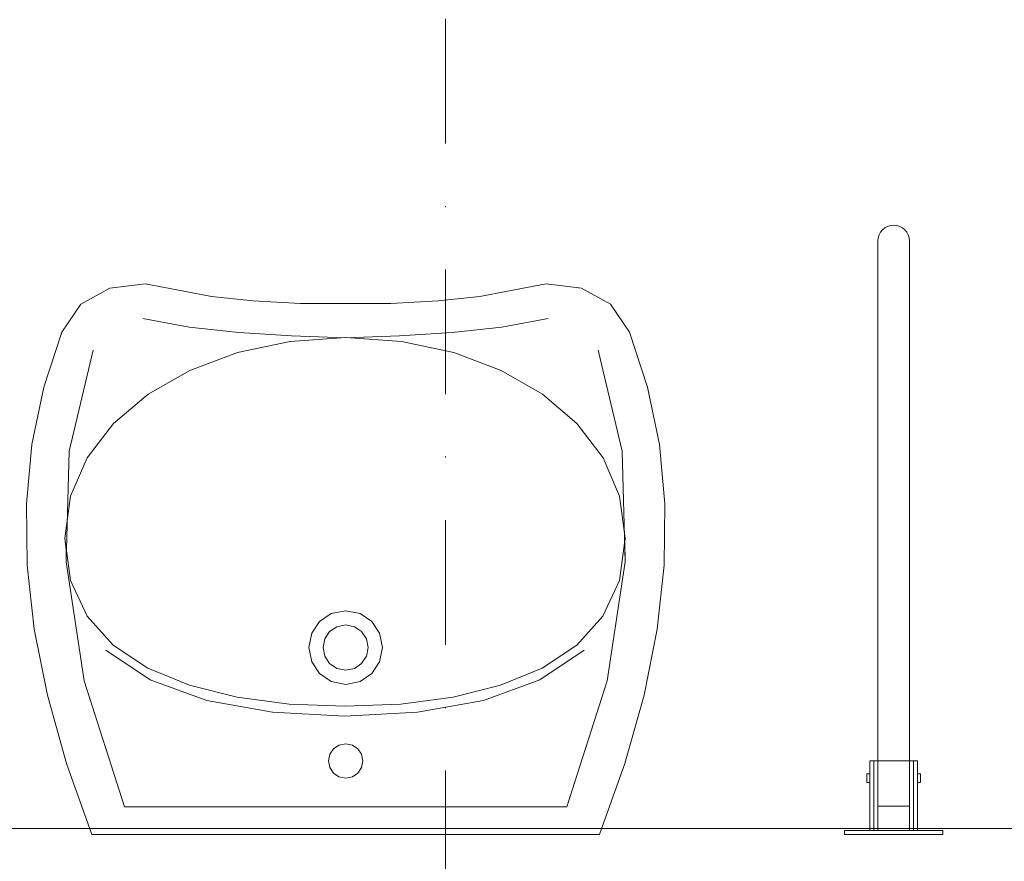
# Model space of a CAD drawing. Header units: centimetres. Extents: x -122 to 72759, y 3298 to 43172.
# Tile 67 of 243: x 36361 to 36461, y 10862 to 10947. Entities that reach past the tile are written whole.
import ezdxf

# ---------------------------------------------------------------- set-up
doc = ezdxf.new("R2010")
doc.units = ezdxf.units.CM
doc.header["$MEASUREMENT"] = 0
doc.linetypes.add('DASHDOT', pattern=[25.4, 12.7, -6.35, 0, -6.35])
for name, color, linetype, lineweight in [('0-OSIE', 7, 'DASHDOT', 5), ('_ ściany konstrukcyjne', 7, 'Continuous', 5), ('_nowe meble', 7, 'Continuous', 5), ('ZZZ_Xref', 7, 'Continuous', 5)]:
    doc.layers.add(name, color=color, linetype=linetype, lineweight=lineweight)

# ---------------------------------------------------------------- blocks, each defined once
blk = doc.blocks.new('G$CA1DC9C89')
at = {"layer": '0-OSIE', "lineweight": 5}
blk.add_lwpolyline([(1758.02, 892.87), (1758.02, -10.46)], dxfattribs=at)
at = {"layer": '_ ściany konstrukcyjne', "lineweight": 5}
for points in [[(349.88, 544.32), (349.88, 249.53), (1889.96, 249.46), (1889.96, 809.16), (1952.01, 809.13)], [(349.88, 544.32), (349.88, 249.53), (1889.96, 249.46), (1889.96, 809.16), (1952.01, 809.14)]]:
    blk.add_lwpolyline(points, dxfattribs=at)
at = {"layer": '_nowe meble', "lineweight": 5}
for p, q in [((1802.02, 249.26), (1802.02, 309.27)), ((1802.02, 249.26), (1802.02, 309.27)), ((1805.22, 249.26), (1805.22, 309.27)), ((1805.22, 249.26), (1805.22, 309.27)), ((1801.92, 256.35), (1801.19, 256.35)), ((1801.19, 256.35), (1801.19, 249.27)), ((1801.92, 256.35), (1801.19, 256.35)), ((1801.19, 256.35), (1801.19, 249.27)), ((1801.59, 256.35), (1801.59, 249.27)), ((1801.59, 256.35), (1801.59, 249.27)), ((1805.32, 256.35), (1801.92, 256.35)), ((1805.32, 256.35), (1801.92, 256.35)), ((1802.02, 256.35), (1802.02, 249.26)), ((1802.02, 256.35), (1802.02, 249.26)), ((1805.32, 256.35), (1806.05, 256.35)), ((1805.32, 256.35), (1806.05, 256.35)), ((1805.65, 256.35), (1805.65, 249.26)), ((1805.65, 256.35), (1805.65, 249.26)), ((1806.05, 256.35), (1806.05, 249.26)), ((1806.05, 256.35), (1806.05, 249.26)), ((1801.19, 255.05), (1800.88, 255.05)), ((1800.88, 255.05), (1800.88, 254.17)), ((1801.19, 255.05), (1800.88, 255.05)), ((1800.88, 255.05), (1800.88, 254.17)), ((1801.19, 254.17), (1801.19, 255.05)), ((1801.19, 254.17), (1801.19, 255.05)), ((1806.05, 254.17), (1806.05, 255.05)), ((1806.05, 255.05), (1806.36, 255.05)), ((1806.05, 254.17), (1806.05, 255.05)), ((1806.05, 255.05), (1806.36, 255.05)), ((1806.36, 255.05), (1806.36, 254.17)), ((1806.36, 255.05), (1806.36, 254.17)), ((1800.88, 254.17), (1801.19, 254.17)), ((1800.88, 254.17), (1801.19, 254.17)), ((1806.36, 254.17), (1806.05, 254.17)), ((1806.36, 254.17), (1806.05, 254.17)), ((1805.22, 251.74), (1802.02, 251.74)), ((1805.22, 251.74), (1802.02, 251.74)), ((1806.05, 249.26), (1801.19, 249.27)), ((1806.05, 249.26), (1801.19, 249.27))]:
    blk.add_line(p, q, dxfattribs=at)
for points in [[(1715.95, 288.56), (1717.15, 294.39), (1718.98, 300), (1720.94, 302.84), (1723.88, 304.46), (1727.47, 304.89), (1731.41, 304.16), (1734.23, 303.6), (1738.45, 303.17), (1743.27, 302.91), (1747.87, 302.89), (1752.47, 302.91), (1757.29, 303.17), (1761.51, 303.6), (1764.33, 304.16), (1768.27, 304.89), (1771.86, 304.46), (1774.8, 302.84), (1776.75, 300), (1778.59, 294.39), (1779.78, 288.56), (1780.34, 282.52), (1780.26, 276.26), (1779.55, 269.77), (1778.22, 263.04), (1776.26, 256.08), (1773.68, 248.88), (1747.87, 248.88), (1722.06, 248.88), (1719.48, 256.08), (1717.52, 263.04), (1716.18, 269.77), (1715.47, 276.26), (1715.4, 282.52)], [(1719.88, 283.29), (1721.58, 287.2), (1724.25, 290.68), (1727.78, 293.67), (1732.03, 296.1), (1736.88, 297.91), (1742.21, 299.05), (1747.88, 299.44), (1753.55, 299.05), (1758.86, 297.91), (1763.68, 296.1), (1767.9, 293.67), (1771.4, 290.68), (1774.05, 287.2), (1775.73, 283.29), (1776.32, 279.01), (1776.26, 278.64), (1776.32, 276.62), (1774.46, 264.52), (1770.38, 251.68), (1747.87, 251.68), (1725.36, 251.68), (1721.28, 264.52), (1719.42, 276.62), (1719.45, 277.84), (1719.29, 279.01)], [(1744.12, 267.89), (1744.41, 269.35), (1745.22, 270.54), (1746.41, 271.35), (1747.87, 271.64), (1747.87, 271.64), (1749.33, 271.35), (1750.52, 270.54), (1751.32, 269.35), (1751.62, 267.89), (1751.32, 266.43), (1750.52, 265.24), (1749.33, 264.43), (1747.87, 264.14), (1747.87, 264.14), (1746.41, 264.43), (1745.22, 265.24), (1744.41, 266.43)], [(1745.57, 267.89), (1745.75, 268.78), (1746.24, 269.52), (1746.97, 270.01), (1747.87, 270.19), (1748.76, 270.01), (1749.49, 269.52), (1749.99, 268.78), (1750.17, 267.89), (1749.99, 267), (1749.49, 266.27), (1748.76, 265.77), (1747.87, 265.59), (1746.97, 265.77), (1746.24, 266.27), (1745.75, 267)], [(1746.12, 256.35), (1746.26, 257.03), (1746.63, 257.59), (1747.19, 257.97), (1747.87, 258.1), (1748.55, 257.97), (1749.1, 257.59), (1749.48, 257.03), (1749.62, 256.35), (1749.48, 255.67), (1749.1, 255.12), (1748.55, 254.74), (1747.87, 254.6), (1747.19, 254.74), (1746.63, 255.12), (1746.26, 255.67)], [(1808.62, 249.26), (1798.62, 249.26), (1798.62, 248.87), (1808.62, 248.87)], [(1808.62, 249.26), (1798.62, 249.26), (1798.62, 248.87), (1808.62, 248.87)]]:
    blk.add_lwpolyline(points, close=True, dxfattribs=at)
for points in [[(1727.22, 301.38), (1731.93, 300.51), (1737.01, 299.95), (1742.36, 299.62), (1747.85, 299.4), (1753.35, 299.62), (1758.69, 299.95), (1763.77, 300.51), (1768.48, 301.38)], [(1722.19, 298.16), (1719.73, 287.86), (1719.42, 276.62), (1721.28, 264.52), (1725.36, 251.68), (1747.87, 251.68), (1770.38, 251.68), (1774.46, 264.52), (1776.32, 276.62), (1776, 287.86), (1773.54, 298.16)], [(1776.32, 279.01), (1775.73, 274.71), (1774.04, 271.1), (1771.38, 268.14), (1767.86, 265.8), (1763.63, 264.05), (1758.79, 262.84), (1753.47, 262.14), (1747.8, 261.91), (1742.13, 262.14), (1736.82, 262.84), (1731.98, 264.05), (1727.74, 265.8), (1724.23, 268.14), (1721.57, 271.1), (1719.88, 274.71), (1719.29, 279.01)], [(1772.13, 267.62), (1767.62, 264.59), (1761.88, 262.5), (1755.18, 261.3), (1747.8, 260.91), (1740.43, 261.3), (1733.73, 262.5), (1727.99, 264.59), (1723.48, 267.62)]]:
    blk.add_lwpolyline(points, dxfattribs=at)
for start, end in [(0.0027, 180.0027), (0.0031, 180.0031)]:
    blk.add_arc((1803.62, 309.27), 1.6, start, end, dxfattribs=at)

msp = doc.modelspace()

# ---------------------------------------------------------------- block references
at = {"layer": 'ZZZ_Xref'}
msp.add_blockref('G$CA1DC9C89', (34646.15529, 10615.38849), dxfattribs=at)

doc.saveas('drawing.dxf')
